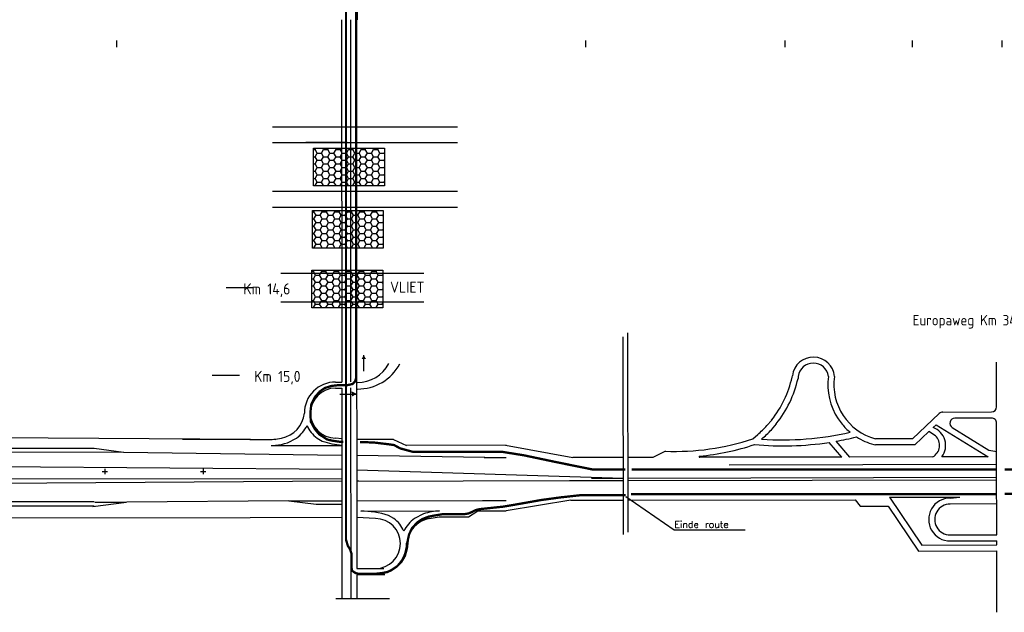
# Model space of a CAD drawing. Header units: metres. Extents: x 361 to 17834, y -7429 to 4908.
# Tile 15 of 29: x 7539 to 10532, y 1785 to 3587. Entities that reach past the tile are written whole.
import ezdxf

# ---------------------------------------------------------------- set-up
doc = ezdxf.new("R2010")
doc.units = ezdxf.units.M
doc.linetypes.add('ACAD_ISO03W100', pattern=[30, 12, -18])
doc.linetypes.add('HIDDEN2', pattern=[0.1875, 0.125, -0.0625])
for name, color, linetype in [('ONDERGROND', 7, 'Continuous'), ('strooiroute Haag2', 7, 'HIDDEN2'), ('Tekenwerk', 7, 'Continuous'), ('VBL-XX-ONDERGROND', 7, 'Continuous')]:
    doc.layers.add(name, color=color, linetype=linetype)
doc.styles.add('ISO', font='ISO.SHX')
doc.styles.add('ISO35', font='ISO.SHX')
doc.styles.add('SASBO', font='TXT.SHX')

msp = doc.modelspace()

# ---------------------------------------------------------------- hatches: boundary and pattern name
at = {"layer": 'Tekenwerk'}
h = msp.add_hatch(dxfattribs=at)
h.set_pattern_fill('HONEY', scale=4, style=0)
h.set_pattern_definition([(0, (-1119.69130219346, 36.04193049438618), (19.05, 10.99852), [12.7, -25.4]), (120, (-1119.69130219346, 36.04193049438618), (-19.04999772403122, 10.99852394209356), [12.69999999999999, -25.39999999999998]), (59.99999999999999, (-1119.69130219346, 36.04193049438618), (2.27596877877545e-06, 21.99704394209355), [-25.4, 12.7])])
h.paths.add_polyline_path([(8647.860933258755, 3082.022384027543), (8647.860933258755, 3196.346720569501), (8432.45990651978, 3196.346720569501), (8432.45990651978, 3082.022384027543)])
h = msp.add_hatch(dxfattribs=at)
h.set_pattern_fill('HONEY', scale=4, style=0)
h.set_pattern_definition([(0, (-1123.318612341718, -153.1662418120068), (19.05, 10.99852), [12.7, -25.4]), (120, (-1123.318612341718, -153.1662418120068), (-19.04999772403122, 10.99852394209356), [12.69999999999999, -25.39999999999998]), (59.99999999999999, (-1123.318612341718, -153.1662418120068), (2.27596877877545e-06, 21.99704394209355), [-25.4, 12.7])])
h.paths.add_polyline_path([(8644.233623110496, 2892.81421172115), (8644.233623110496, 3007.138548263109), (8428.83259637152, 3007.138548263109), (8428.832596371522, 2892.81421172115)])
h = msp.add_hatch(dxfattribs=at)
h.set_pattern_fill('HONEY', scale=4, style=0)
h.set_pattern_definition([(0, (-1125.127686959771, -334.9404622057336), (19.05, 10.99852), [12.7, -25.4]), (120, (-1125.127686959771, -334.9404622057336), (-19.04999772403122, 10.99852394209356), [12.69999999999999, -25.39999999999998]), (59.99999999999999, (-1125.127686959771, -334.9404622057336), (2.27596877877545e-06, 21.99704394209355), [-25.4, 12.7])])
h.paths.add_polyline_path([(8642.424548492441, 2711.039991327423), (8642.424548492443, 2825.364327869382), (8427.023521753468, 2825.364327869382), (8427.023521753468, 2711.039991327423)])

# ---------------------------------------------------------------- linework, layer by layer
at = {"layer": 'ONDERGROND', "color": 7, "linetype": 'Continuous', "extrusion": (-0.04049485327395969, 0.01245106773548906, 0.999102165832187)}
for p, q in [((8517.40037373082, 3587.311359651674, 181985972.7842088), (8518.150760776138, 2485.420413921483, 181985970.1814531)), ((8562.463908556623, 2885.789234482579, 181985500.6954549), (8563.960426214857, 1917.951805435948, 181985512.8175487)), ((9387.005155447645, 2635.363901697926, 181985537.2360013), (9387.942638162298, 2029.067523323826, 181985544.8298198)), ((9372.80094242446, 2622.888727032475, 181985536.8157559), (9373.73018181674, 2021.926332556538, 181985544.3427667)), ((9886.961208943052, 2500.239730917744, 181985559.1837943), (9887.632431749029, 2504.738766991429, 181985559.1549314)), ((9905.784972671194, 2502.516428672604, 181985559.9183718), (9904.812481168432, 2496.268452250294, 181985559.9568194)), ((8544.821863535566, 2467.373321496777, 181985505.1948071), (8545.81150329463, 1827.347500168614, 181985513.2110842)), ((9824.969171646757, 2369.703851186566, 181985558.2979514), (9810.433285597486, 2352.828220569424, 181985557.9191021)), ((10026.86977601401, 2373.566399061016, 181985566.4330978), (10038.93894768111, 2357.252163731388, 181985567.1255886)), ((9823.858391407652, 2340.405891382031, 181985558.6180488), (9839.227609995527, 2358.248985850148, 181985559.0186171)), ((8238.813742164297, 2310.183174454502, 181985494.7508612), (8288.628881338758, 2310.279564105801, 181985496.7687297)), ((8352.665229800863, 2300.614578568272, 181985499.4846499), (8380.329849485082, 2315.038115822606, 181985500.4261817)), ((8442.665275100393, 2315.16612871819, 181985502.9511187), (8458.702256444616, 2305.658371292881, 181985503.7196053)), ((8498.699962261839, 2315.281195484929, 181985505.22084), (8518.216535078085, 2313.953311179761, 181985506.0284195)), ((8675.412221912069, 2311.112413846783, 181985512.4351601), (8563.3528611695, 2310.882289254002, 181985507.8961228)), ((8675.412218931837, 2311.112416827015, 181985512.4351602), (8714.340718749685, 2292.889757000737, 181985514.2400759)), ((9767.54398560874, 2312.856246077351, 181985556.6788865), (9782.280998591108, 2325.865871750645, 181985557.1140669)), ((10062.40856564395, 2257.389042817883, 181985569.321361), (10020.44049716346, 2305.294353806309, 181985567.0233351)), ((9017.489015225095, 2293.512294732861, 181985526.5192952), (8714.340718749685, 2292.889757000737, 181985514.240076)), ((9015.266217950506, 2293.760953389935, 181985526.4261037), (9219.855409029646, 2255.658794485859, 181985535.1931969)), ((9501.784079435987, 2275.030920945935, 181985546.3786959), (9463.817303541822, 2256.15978940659, 181985545.0750324)), ((10038.12369025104, 2257.339171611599, 181985568.3376867), (9999.172287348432, 2301.80105372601, 181985566.2048424)), ((10135.44947719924, 2295.204461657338, 181985571.8105346), (10140.22980249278, 2294.431925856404, 181985572.013915)), ((8563.641213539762, 2124.396352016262, 181985510.2318459), (9017.74907029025, 2125.328896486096, 181985528.6257801)), ((8945.245768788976, 2125.180007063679, 181985525.688987), (9017.74907029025, 2125.328896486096, 181985528.6257801)), ((8945.245768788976, 2125.180007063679, 181985525.688987), (9017.74907029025, 2125.328896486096, 181985528.6257801)), ((9214.395087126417, 2125.732723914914, 181985536.5910552), (9017.79795205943, 2093.715412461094, 181985529.0217366)), ((9214.395087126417, 2125.732723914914, 181985536.5910552), (9373.569165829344, 2126.059601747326, 181985543.038505)), ((9214.395087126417, 2125.732723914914, 181985536.5910552), (9373.569165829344, 2126.059601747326, 181985543.038505)), ((9387.79261625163, 2126.088813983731, 181985543.6146353), (10078.36560821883, 2127.506957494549, 181985571.5867441)), ((9387.79261625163, 2126.088813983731, 181985543.6146353), (10078.36560821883, 2127.506957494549, 181985571.5867441)), ((10078.36560821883, 2127.506957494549, 181985571.5867441), (10094.29012751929, 2107.431377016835, 181985572.4823716)), ((10182.89513504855, 2135.177482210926, 181985575.7278638), (10280.91352796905, 1989.55728217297, 181985581.5154276)), ((10367.27141654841, 2132.717208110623, 181985583.2315241), (10397.20804012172, 2135.617588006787, 181985584.4087476)), ((8440.07029748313, 2113.819090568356, 181985505.3551791), (8518.2652124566, 2113.979669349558, 181985508.5225152)), ((10179.22098553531, 2107.605789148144, 181985575.9225513), (10271.11236667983, 1971.088133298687, 181985581.3483415)), ((10508.68908977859, 2114.55859943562, 181985589.1896556), (10367.2999433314, 2114.268244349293, 181985583.4625961)), ((8239.17922592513, 2073.813862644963, 181985497.7113699), (8518.274850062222, 2074.387005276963, 181985509.0163199)), ((8620.278312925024, 2070.064867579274, 181985513.204511), (8563.719274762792, 2073.913071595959, 181985510.8641451)), ((8575.534310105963, 2092.807192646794, 181985511.10756), (8815.363161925, 2093.299696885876, 181985520.8219836)), ((8676.31300008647, 2070.179937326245, 181985515.4742321), (8660.276021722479, 2079.687691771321, 181985514.7057455)), ((8766.313048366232, 2084.731475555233, 181985518.940701), (8738.648422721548, 2070.307947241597, 181985517.9991693)), ((8784.060051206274, 2070.40120168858, 181985519.8385967), (8813.733743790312, 2074.99374850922, 181985520.9840747)), ((8813.733743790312, 2074.99374850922, 181985520.9840747), (8902.888061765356, 2075.176839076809, 181985524.5953287)), ((8902.888061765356, 2075.176839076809, 181985524.5953287), (8931.242956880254, 2093.537668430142, 181985525.5157702)), ((8931.242956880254, 2093.537668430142, 181985525.5157702), (9017.79795205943, 2093.715412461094, 181985529.0217366)), ((10367.44495845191, 2020.483348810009, 181985584.6372451), (10508.83410191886, 2020.773703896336, 181985590.3643045)), ((10280.91352796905, 1989.55728217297, 181985581.5154276), (10508.881648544, 1990.025428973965, 181985590.7494245)), ((10367.4734852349, 2002.034388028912, 181985584.8683171), (10508.86263168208, 2002.324743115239, 181985590.5953766)), ((10271.11236667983, 1971.088133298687, 181985581.3483415), (10508.91017532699, 1971.576468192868, 181985590.9804965)), ((8563.988952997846, 1899.502838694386, 181985513.0486207), (8564.100467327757, 1827.385060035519, 181985513.9518908)), ((8499.624427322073, 1827.252654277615, 181985511.3402468), (8663.486971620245, 1827.589158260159, 181985517.9776059))]:
    msp.add_line(p, q, dxfattribs=at)
at = {"layer": 'ONDERGROND', "color": 7, "extrusion": (-0.04049485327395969, 0.01245106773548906, 0.999102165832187)}
for p, q in [((10508.23276555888, 2409.673673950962, 181985585.4933604), (10508.02218532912, 2545.862762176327, 181985583.7876018)), ((10252.37657642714, 2313.111252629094, 181985576.3265766), (10334.29609156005, 2389.813734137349, 181985578.6909903)), ((10344.76528680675, 2393.96379395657, 181985579.0636007), (10492.89381122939, 2394.267986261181, 181985585.0636431)), ((10486.36791026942, 2375.805563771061, 181985585.0292236), (10381.91346145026, 2375.591058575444, 181985580.7982284)), ((10492.92233801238, 2375.819025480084, 181985585.2947151), (10475.99025285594, 2375.784252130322, 181985584.6088698)), ((10315.58869099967, 2347.039146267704, 181985578.4658239), (10324.8276642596, 2355.689738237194, 181985578.7324851)), ((10324.8276642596, 2355.689738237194, 181985578.7324851), (10482.87761426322, 2258.252508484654, 181985586.352734)), ((10373.87467241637, 2347.126088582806, 181985580.8271438), (10485.39588964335, 2278.373656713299, 181985586.2040477)), ((10508.50212788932, 2235.470856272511, 181985587.6752383), (10508.30883896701, 2360.476435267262, 181985586.1095523)), ((10252.37657642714, 2313.111252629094, 181985576.3265766), (10140.20127869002, 2312.880886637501, 181985571.7828429)), ((10259.66526484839, 2294.677195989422, 181985576.8517261), (10302.20753467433, 2334.510172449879, 181985578.0796086)), ((10322.51687562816, 2321.679298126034, 181985579.062673), (10302.20753765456, 2334.510169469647, 181985578.0796086)), ((8303.613310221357, 2292.046297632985, 181985497.6032948), (8518.2217603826, 2292.487011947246, 181985506.2961498)), ((10259.66526484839, 2294.677195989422, 181985576.8517261), (10140.22980249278, 2294.431925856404, 181985572.0139149)), ((9017.548187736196, 2255.24334415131, 181985526.998611), (8563.811623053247, 2262.125610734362, 181985479.6544688)), ((9017.548187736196, 2255.24334415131, 181985526.998611), (8950.706090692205, 2255.106077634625, 181985524.2911284)), ((9373.368286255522, 2255.974046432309, 181985541.4113358), (9219.855409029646, 2255.658794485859, 181985535.1931969)), ((9373.368286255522, 2255.974046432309, 181985541.4113358), (9276.998215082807, 2255.776144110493, 181985537.5078033)), ((9463.817303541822, 2256.15978940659, 181985545.0750322), (9387.591736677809, 2256.003255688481, 181985541.987466)), ((10038.12369025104, 2257.339171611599, 181985568.3376867), (9606.024708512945, 2256.451825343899, 181985550.8352359)), ((10314.23919713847, 2257.906199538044, 181985579.5219249), (10062.40856564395, 2257.389042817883, 181985569.321361)), ((10482.87761426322, 2258.252508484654, 181985586.352734), (10342.04974687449, 2257.963309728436, 181985580.6484095)), ((9695.724560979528, 2233.80175336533, 181985554.7531535), (10508.50212788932, 2235.470856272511, 181985587.6752383)), ((9210.111149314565, 2185.532925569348, 181985535.6721766), (9373.476686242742, 2185.868407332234, 181985542.2894041)), ((9277.095138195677, 2193.092180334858, 181985538.2929155), (9373.465212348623, 2193.290085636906, 181985542.1964481)), ((9277.106615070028, 2185.670502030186, 181985538.3858714), (9373.476686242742, 2185.868407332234, 181985542.2894041)), ((9387.68866277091, 2193.319291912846, 181985542.7725782), (10508.56374717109, 2195.621098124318, 181985588.1743535)), ((9387.700139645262, 2185.897613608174, 181985542.8655342), (10508.57522106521, 2188.199419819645, 181985588.2673095)), ((10182.89513504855, 2135.177482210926, 181985575.7278638), (10397.20803714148, 2135.617588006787, 181985584.4087476)), ((10094.29012751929, 2107.431377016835, 181985572.4823716), (10179.22098553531, 2107.605789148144, 181985575.9225513)), ((10509.19851875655, 1785.096860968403, 181985593.3161401), (10508.91017532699, 1971.576468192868, 181985590.9804965)), ((8563.960426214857, 1917.951805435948, 181985512.8175487), (8620.513337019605, 1918.06794210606, 181985515.1082615)), ((8563.988952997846, 1899.502838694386, 181985513.0486207), (8623.256748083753, 1899.624551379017, 181985515.4493014))]:
    msp.add_line(p, q, dxfattribs=at)
at = {"layer": 'ONDERGROND', "color": 7, "extrusion": (-0.04049485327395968, 0.01245106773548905, 0.999102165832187)}
for p, q in [((7388.842495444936, 2317.05362602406, 181985460.2148483), (8240.754514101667, 2311.543808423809, 181985494.8125665)), ((7765.076001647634, 2284.653992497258, 181985475.8678327), (7854.719024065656, 2272.353417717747, 181985479.6544688)), ((7090.500060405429, 2231.972089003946, 181985449.1829663), (8518.645321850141, 2220.288370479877, 181985482.5787443)), ((7049.076723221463, 2191.252921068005, 181985448.0114797), (8518.246314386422, 2191.615647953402, 181985507.55423)), ((8563.547215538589, 2185.186045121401, 181985509.4704592), (8569.747858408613, 2185.228563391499, 181985509.7212491)), ((7061.773306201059, 2174.888269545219, 181985448.7300284), (8518.247955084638, 2184.875424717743, 181985507.6382948)), ((7761.534031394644, 2107.299239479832, 181985477.9345125), (7863.233884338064, 2120.211861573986, 181985481.8956138)), ((7766.963642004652, 2120.014158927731, 181985477.9961252), (7861.41745365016, 2120.208127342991, 181985481.8220381))]:
    msp.add_line(p, q, dxfattribs=at)
at = {"layer": 'ONDERGROND', "color": 7, "ltscale": 2, "extrusion": (-0.0404948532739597, 0.01245106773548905, 0.999102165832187)}
for p, q in [((7378.946997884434, 2283.861051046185, 181985460.2274258), (7765.076001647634, 2284.65399547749, 181985475.8678327)), ((7305.012836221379, 2121.508641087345, 181985459.2540597), (7765.326803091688, 2122.453932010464, 181985477.8993769)), ((7426.205363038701, 2108.62398549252, 181985464.3267153), (7765.347113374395, 2109.32043894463, 181985478.0638728))]:
    msp.add_line(p, q, dxfattribs=at)
at = {"layer": 'ONDERGROND', "color": 7, "extrusion": (-0.0404948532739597, 0.01245106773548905, 0.999102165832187)}
for p, q in [((7854.719024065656, 2272.353417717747, 181985479.6544688), (7289.823033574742, 2271.193359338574, 181985456.7729887)), ((7797.436233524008, 2221.291647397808, 181985477.9690709), (7797.461428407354, 2204.99780579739, 181985478.1731501)), ((8096.571179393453, 2221.90594180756, 181985490.0857266), (8096.596371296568, 2205.612100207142, 181985490.2898059)), ((7789.569654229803, 2212.865738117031, 181985477.7552347), (7805.328818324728, 2212.898103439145, 181985478.3935698)), ((8088.704597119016, 2213.480035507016, 181985489.8718904), (8104.463764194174, 2213.512397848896, 181985490.5102257)), ((7221.210869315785, 2071.723384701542, 181985456.4778983), (8239.17922592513, 2073.813862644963, 181985497.7113699))]:
    msp.add_line(p, q, dxfattribs=at)
at = {"layer": 'ONDERGROND', "color": 7, "ltscale": 50, "extrusion": (-0.04049485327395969, 0.01245106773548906, 0.999102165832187)}
for p, q in [((8563.495128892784, 2218.871852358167, 181985485.7067044), (9373.465212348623, 2193.290085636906, 181985542.1964481)), ((10508.83410191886, 2020.773703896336, 181985590.3643045), (10508.50212788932, 2235.470856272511, 181985587.6752383)), ((10508.881648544, 1990.025428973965, 181985590.7494245), (10508.86263168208, 2002.324743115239, 181985590.5953766))]:
    msp.add_line(p, q, dxfattribs=at)
at = {"layer": 'ONDERGROND', "color": 7, "linetype": 'Continuous', "ltscale": 50, "extrusion": (-0.04049485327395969, 0.01245106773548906, 0.999102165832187)}
for p, q in [((8563.548733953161, 2184.205154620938, 181985509.4827447), (9210.111152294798, 2185.532922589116, 181985535.6721765)), ((8356.982725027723, 2123.971960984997, 181985501.8610089), (8518.262699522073, 2124.303164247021, 181985508.3937594)), ((8356.982725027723, 2123.971963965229, 181985501.861009), (8440.070294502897, 2113.819093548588, 181985505.3551792))]:
    msp.add_line(p, q, dxfattribs=at)
at = {"layer": 'ONDERGROND', "color": 7, "linetype": 'Continuous', "extrusion": (-0.04049485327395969, 0.01245106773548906, 0.999102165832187)}
for centre, radius, start, end in [((-5311.341609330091, 7718736.860569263, 181821797.0903213), 64.41580403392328, 111.717717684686, 280.1026060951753), ((-5311.341609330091, 7718736.860569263, 181821797.0903213), 46.11180403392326, 114.0005058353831, 280.1026060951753), ((-5270.243656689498, 7718355.849701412, 181821797.0903211), 319.2791557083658, 68.33140120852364, 94.54513069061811), ((-5270.243656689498, 7718355.849701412, 181821797.0903211), 337.5831557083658, 68.33140120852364, 94.54513069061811), ((-5361.533355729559, 7718965.41426096, 181821797.0903212), 189.0604536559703, 279.5713064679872, 320.5313659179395), ((-5361.533355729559, 7718965.41426096, 181821797.0903212), 170.7564536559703, 278.8789148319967, 2.046459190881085), ((-5270.444294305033, 7718356.498095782, 181821797.0903213), 319.2791557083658, 57.33194654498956, 64.33307410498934), ((-5270.444294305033, 7718356.498095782, 181821797.0903213), 337.5831557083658, 57.33194654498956, 64.33307410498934), ((-5361.533355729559, 7718965.41426096, 181821797.0903212), 189.0604536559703, 326.6879075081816, 337.2123060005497), ((-4846.134395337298, 7717141.781176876, 181821797.090321), 210.3741618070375, 16.31627804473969, 28.84510497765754), ((-5688.456553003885, 7718181.348632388, 181821797.0903214), 746.112398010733, 14.79477333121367, 35.49744382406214), ((-5974.986504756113, 7718436.857426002, 181821797.0903211), 909.8826616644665, 12.94462879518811, 30.02829303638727), ((-5974.986504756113, 7718436.857426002, 181821797.0903211), 928.1866616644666, 27.063995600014, 30.997412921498), ((-5361.533355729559, 7718965.41426096, 181821797.0903212), 189.0604536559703, 344.4946376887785, 2.046459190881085), ((-4703.749736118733, 7717449.377415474, 181821797.0903214), 1.663984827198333, 17.18984602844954, 17.68613476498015), ((-5688.456553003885, 7718181.348632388, 181821797.0903214), 764.4163980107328, 22.6667933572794, 35.49744382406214), ((-5974.986504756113, 7718436.857426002, 181821797.0903211), 928.1866616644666, 11.70868915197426, 25.73255757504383), ((-4981.547000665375, 7718476.574050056, 181821797.0903213), 1.664000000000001, 202.6667933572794, 17.19436449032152), ((-5022.987018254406, 7719261.063271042, 181821797.0903214), 65.34661440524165, 197.1943644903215, 17.19436449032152), ((-5022.987018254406, 7719261.063271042, 181821797.0903214), 46.89618240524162, 197.1943644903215, 17.19436449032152), ((-4263.530503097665, 7717620.14069679, 181821797.0903209), 269.5505244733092, 179.1227174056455, 197.4440404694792), ((-4439.488791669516, 7717611.300707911, 181821797.0903209), 94.45494674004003, 17.19436449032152, 107.6159358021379)]:
    msp.add_arc(centre, radius, start, end, dxfattribs=at)
at = {"layer": 'ONDERGROND', "color": 7, "extrusion": (-0.04049485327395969, 0.01245106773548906, 0.999102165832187)}
for centre, radius, start, end in [((-5387.021178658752, 7719280.445938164, 181821797.0903215), 15.37536, 17.19436449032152, 107.1943632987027), ((-5313.819908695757, 7719147.911653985, 181821797.0903218), 15.37536, 197.1943644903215, 240.1852849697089), ((-5307.176188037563, 7719188.855702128, 181821797.0903211), 15.37535977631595, 197.1943610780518, 345.4500759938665), ((-5340.018952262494, 7719294.990486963, 181821797.0903211), 15.37536, 107.1943632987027, 197.1943644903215), ((-4738.150093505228, 7717203.738077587, 181821797.0903213), 104.2317231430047, 53.21297927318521, 80.75812778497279), ((-4783.36005507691, 7717377.918637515, 181821797.0903212), 94.45494674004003, 310.9853887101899, 340.7722008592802), ((-5217.362904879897, 7719126.429530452, 181821797.0903214), 57.7872064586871, 70.12349083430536, 177.1958500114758), ((-4945.288107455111, 7717369.986697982, 181821797.0903213), 255.5382977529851, 358.8709773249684, 12.52847701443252), ((-5217.362904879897, 7719126.429530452, 181821797.0903214), 39.33677445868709, 44.87637224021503, 154.5320419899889), ((-4804.487915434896, 7717160.330873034, 181821797.0903211), 183.455557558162, 23.29240186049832, 34.78422390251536), ((-6303.659998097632, 7719217.731129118, 181821797.090321), 1048.544806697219, 5.153128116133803, 6.438509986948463), ((-4439.488791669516, 7717611.300707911, 181821797.0903209), 76.00451474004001, 17.19436449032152, 197.1943644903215), ((-4439.488791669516, 7717611.300707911, 181821797.0903209), 94.45494674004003, 130.9853887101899, 160.7722008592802), ((-4484.698750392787, 7717785.481268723, 181821797.0903212), 104.2317231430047, 233.2129792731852, 260.7581277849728), ((-4484.698750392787, 7717785.481268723, 181821797.0903212), 85.7812911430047, 207.838344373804, 281.1747530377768), ((-4418.360938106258, 7717828.888464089, 181821797.0903217), 183.455557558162, 199.1733114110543, 214.7842239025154)]:
    msp.add_arc(centre, radius, start, end, dxfattribs=at)
at = {"layer": 'strooiroute Haag2', "color": 7, "linetype": 'Continuous', "ltscale": 50, "extrusion": (-0.04046005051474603, 0.01256369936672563, 0.9991021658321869)}
for p, q in [((8561.157996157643, 2447.993190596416, 181985039.7909632), (8548.514067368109, 2455.031876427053, 181985039.190418)), ((8512.27030561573, 2448.028338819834, 181985037.8107452), (8561.247731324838, 2447.992634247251, 181985039.7946041))]:
    msp.add_line(p, q, dxfattribs=at)
at = {"layer": 'strooiroute Haag2', "color": 7, "linetype": 'HIDDEN2', "ltscale": 50, "extrusion": (-0.04046005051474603, 0.01256369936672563, 0.9991021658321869)}
msp.add_solid([(-4879.649933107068, 7717373.747450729, 181821331.7751735), (-4876.710287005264, 7717387.82195795, 181821331.7751735), (-4866.335071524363, 7717377.867653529, 181821331.7751735)], dxfattribs=at)
at = {"layer": 'Tekenwerk', "color": 7, "extrusion": (-0.07261905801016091, -0.01496858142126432, 0.997247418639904)}
msp.add_line((8565.108182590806, 3673.011795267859, 181986019.3504969), (8565.129043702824, 3587.311359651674, 181986025.3290324), dxfattribs=at)
at = {"layer": 'Tekenwerk', "color": 7}
for p, q in [((8498.765752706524, 2485.426141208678, 181985503.0851756), (8518.150760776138, 2485.420413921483, 181985970.1814531)), ((8498.742954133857, 2466.985622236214, 181985503.3161416), (8518.179287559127, 2466.971453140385, 181985970.4125251))]:
    msp.add_line(p, q, dxfattribs=at)
at = {"layer": 'Tekenwerk', "color": 18}
for p, q in [((9381.450074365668, 2136.979582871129), (9528.086217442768, 2035.582942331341)), ((9528.086217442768, 2035.582942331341), (9744.375078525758, 2035.582942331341))]:
    msp.add_line(p, q, dxfattribs=at)
at = {"layer": 'Tekenwerk', "color": 5, "linetype": 'ACAD_ISO03W100', "ltscale": 0.05, "const_width": 7, "flags": 128}
for points in [[(8522.89315880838, 2303.746052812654), (8511.241432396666, 2303.746052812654), (8489.476829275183, 2307.043014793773), (8473.867873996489, 2310.55977755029), (8449.511189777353, 2326.30693664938), (8436.182087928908, 2342.112533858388), (8423.937907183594, 2364.840490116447), (8422.37882338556, 2391.339318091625), (8425.496990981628, 2418.227849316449), (8436.410577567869, 2439.660783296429), (8450.832196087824, 2456.417377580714), (8466.812836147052, 2467.328671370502), (8487.080987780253, 2473.563724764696), (8507.738879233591, 2475.901844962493), (8521.770695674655, 2475.901844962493), (8536.58205401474, 2476.291548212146), (8551.003610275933, 2479.409074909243), (8558.019487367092, 2486.813138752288), (8561.527457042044, 2497.334729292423), (8561.527457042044, 3652.02823840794), (8559.954317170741, 4511.099216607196)], [(8631.850155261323, 3780.84872136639), (8631.147388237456, 3704.003650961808), (8627.95546279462, 3698.314904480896), (8622.126684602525, 3693.181153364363), (8609.916335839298, 3690.996016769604), (8574.492164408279, 3690.123663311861), (8563.047192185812, 3688.794161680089), (8548.90703529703, 3683.277234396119), (8539.767681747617, 3673.967437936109), (8533.732277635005, 3661.554336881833), (8530.800749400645, 3648.624018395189), (8530.800749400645, 2006.102068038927), (8536.231208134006, 1987.600912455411), (8542.651544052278, 1977.514028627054), (8547.237403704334, 1964.676219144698), (8547.237403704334, 1923.717432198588), (8549.207963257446, 1912.364811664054), (8552.786218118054, 1908.997765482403), (8560.161417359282, 1904.427456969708), (8567.949427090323, 1902.533515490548), (8578.157953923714, 1902.32309710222), (8621.597136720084, 1902.32309710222), (8640.099461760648, 1904.486998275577), (8655.77331407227, 1907.454208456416), (8668.10834454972, 1912.92496923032), (8685.291176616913, 1924.42447787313), (8698.70229488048, 1937.832769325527), (8709.897682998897, 1956.720914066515), (8716.132136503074, 1980.525352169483), (8718.819082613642, 2005.000641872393), (8722.700104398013, 2022.31243787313), (8731.059296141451, 2040.221172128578), (8747.26335836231, 2058.216314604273), (8763.048725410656, 2068.737703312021), (8782.254270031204, 2076.102640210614), (8801.722933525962, 2079.785108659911), (8825.196932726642, 2083.642505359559), (8891.231825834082, 2083.642505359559), (8903.190972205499, 2085.721934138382), (8914.110074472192, 2090.400590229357), (8923.989353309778, 2095.599044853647), (8935.94842612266, 2098.718129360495), (9010.057618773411, 2106.613775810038), (9057.256893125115, 2114.724416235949), (9123.630891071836, 2126.521748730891), (9183.367555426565, 2134.632389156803), (9245.290085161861, 2141.444618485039), (9380.789464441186, 2141.444618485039)], [(11058.13419018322, 2342.807088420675), (11111.85490594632, 2342.807088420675), (11131.758034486, 2342.76860963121), (11139.24072773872, 2342.76860963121), (11143.37589213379, 2344.737333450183), (11144.75430101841, 2349.068505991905), (11144.95122546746, 2356.549626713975), (11144.95122546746, 2410.186725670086), (11143.38342544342, 2414.714760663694), (11139.83897213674, 2417.667796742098), (11130.78100780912, 2420.817744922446), (11119.55693680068, 2421.605244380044), (11027.32494610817, 2421.605244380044), (10993.93856303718, 2417.251580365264), (10972.2474252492, 2409.097453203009), (10958.88569981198, 2400.422844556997), (10946.56512757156, 2385.502507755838), (10937.194562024, 2370.06173912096), (10932.16218667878, 2354.967925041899), (10929.24654681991, 2334.062572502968), (10926.79977766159, 2318.773683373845), (10923.12968618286, 2306.848336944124), (10914.71896389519, 2290.794936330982), (10902.7910576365, 2276.576254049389), (10885.59425501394, 2262.615056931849), (10868.48081686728, 2253.387297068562), (10847.13708294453, 2247.235457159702), (10782.97968267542, 2247.235457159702), (10763.10357443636, 2238.864061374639), (10727.05712370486, 2226.065221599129), (10695.72702286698, 2219.329000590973), (10533.10753070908, 2219.329000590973)], [(9379.659388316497, 2219.408788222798), (9280.517733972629, 2219.408788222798), (9171.278705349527, 2241.57048565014), (9071.279249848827, 2262.618532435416), (9005.490172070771, 2273.142555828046), (8734.075423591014, 2273.142555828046), (8695.344997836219, 2283.655656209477), (8676.9019616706, 2293.797175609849), (8656.614572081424, 2296.563080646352), (8617.884146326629, 2301.172839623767), (8598.518933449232, 2302.094791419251), (8573.626139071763, 2302.094791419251)], [(10508.52762429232, 2218.981599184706), (9399.466513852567, 2218.981599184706)], [(9397.17470132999, 2144.154891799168), (10508.64332458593, 2144.154891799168)], [(10533.22169714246, 2145.494613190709), (10674.91371790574, 2145.402384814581), (10716.99317121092, 2142.303831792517), (10766.86504775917, 2134.513013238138), (10810.50291215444, 2128.28035839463), (10855.30829759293, 2120.906328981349), (10889.30771378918, 2109.575589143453), (10906.57727136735, 2096.626205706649), (10916.83103669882, 2081.518552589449), (10928.16419995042, 2061.015342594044), (10929.24359787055, 2036.735160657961), (10933.02126991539, 2013.534172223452), (10944.35443316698, 1991.412259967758), (10962.16368970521, 1970.369482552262), (10988.60768825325, 1957.42009911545), (11016.67071012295, 1952.564050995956), (11053.90817296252, 1952.024483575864), (11119.64839058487, 1952.01591901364), (11138.07730420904, 1952.313097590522), (11145.80558441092, 1955.284883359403), (11151.15593790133, 1959.742503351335), (11155.91179132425, 1966.577610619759), (11158.58696806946, 1974.304253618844), (11158.28971803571, 1985.002623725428), (11158.28971803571, 2116.915360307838)]]:
    msp.add_lwpolyline(points, dxfattribs=at)
at = {"layer": 'Tekenwerk', "color": 7}
for points in [[(8432.45990651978, 3196.346720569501), (8647.860933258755, 3196.346720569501), (8647.860933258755, 3082.022384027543), (8432.45990651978, 3082.022384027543)], [(8428.832596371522, 3007.138548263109), (8644.233623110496, 3007.138548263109), (8644.233623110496, 2892.81421172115), (8428.832596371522, 2892.81421172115)], [(8427.023521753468, 2825.364327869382), (8642.424548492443, 2825.364327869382), (8642.424548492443, 2711.039991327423), (8427.023521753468, 2711.039991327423)]]:
    msp.add_lwpolyline(points, close=True, dxfattribs=at)
at = {"layer": 'Tekenwerk', "color": 7, "elevation": 181985501.861009}
msp.add_lwpolyline([(8356.982725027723, 2123.971963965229), (7863.233884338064, 2120.211861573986)], dxfattribs=at)
at = {"layer": 'VBL-XX-ONDERGROND', "color": 7, "extrusion": (-0.07261905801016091, -0.01496858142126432, 0.997247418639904)}
for p, q in [((8544.54924936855, 3587.311359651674, 181985508.983641), (8544.817372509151, 2485.823101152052, 181985505.2572241)), ((7833.69037664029, 3503.546654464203, -83.89842203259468), (7833.6681679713, 3524.218131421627, -83.58976250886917)), ((9259.77490568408, 3503.539417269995, 181985943.015144), (9259.75269701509, 3524.210894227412, 181985943.3238035)), ((9865.317912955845, 3503.53157526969, 181985987.1103651), (9865.295704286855, 3524.203052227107, 181985987.4190246)), ((10253.03969459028, 3503.526554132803, 181986015.3439958), (10253.01748592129, 3524.19803109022, 181986015.6526553)), ((10525.03211199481, 3503.523031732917, 181986035.1502947), (10525.00990332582, 3524.194508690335, 181986035.4589542)), ((8307.565829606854, 3261.826470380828, 181985975.0084552), (8870.029530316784, 3261.819186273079, 181986015.9666711)), ((8307.56520635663, 3213.700380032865, 181985975.0084552), (8870.02890706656, 3213.693095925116, 181986015.9666711)), ((8534.300042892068, 3213.702836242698, 181985990.7967963), (8408.327787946, 3213.704467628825, 181985981.6235842)), ((8307.565829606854, 3065.403846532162, 181985975.0084552), (8870.029530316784, 3065.396562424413, 181986015.9666711)), ((8307.56520635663, 3017.277756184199, 181985975.0084552), (8870.02890706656, 3017.27047207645, 181986015.9666711)), ((8518.179287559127, 2466.971453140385, 181985970.4125251), (8518.33501084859, 1827.237879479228, 181985968.2482587))]:
    msp.add_line(p, q, dxfattribs=at)
at = {"layer": 'VBL-XX-ONDERGROND', "color": 7, "linetype": 'Continuous', "ltscale": 10}
for p, q in [((8767.892180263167, 2815.690159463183, 181986102.1988529), (8333.08795946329, 2815.690159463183, 181986102.1988529)), ((8767.892180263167, 2728.188680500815, 181986102.1988529), (8333.08795946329, 2728.188680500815, 181986102.1988529))]:
    msp.add_line(p, q, dxfattribs=at)
at = {"layer": 'VBL-XX-ONDERGROND', "color": 7}
for p, q in [((8166.448388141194, 2772.671497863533, 181986102.1988529), (8249.14356077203, 2772.671497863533, 181986102.1988529)), ((8123.999341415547, 2506.569921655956, 181985498.5879735), (8206.694514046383, 2506.569921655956, 181985498.5879735))]:
    msp.add_line(p, q, dxfattribs=at)
at = {"layer": 'VBL-XX-ONDERGROND', "color": 7, "extrusion": (-0.04046005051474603, 0.01256369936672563, 0.9991021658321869)}
for p, q in [((8584.782037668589, 2518.588241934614, 181985506.1515132), (8584.842634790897, 2567.601961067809, 181985505.5376202)), ((8613.185688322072, 1918.115396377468, 181985048.5611056), (8645.85003172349, 1918.091584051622, 181985049.8841937)), ((8589.30012461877, 1899.692273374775, 181985047.8254967), (8648.540873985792, 1899.649086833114, 181985050.2250774))]:
    msp.add_line(p, q, dxfattribs=at)
at = {"layer": 'VBL-XX-ONDERGROND', "color": 7, "linetype": 'Continuous', "extrusion": (-0.04046005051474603, 0.01256369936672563, 0.9991021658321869)}
for p, q in [((7854.719024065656, 2272.353417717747, 181985479.6544688), (8518.22899088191, 2262.783085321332, 181985479.6544688)), ((8563.42823926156, 2262.131140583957, 181985479.6544688), (8563.811623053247, 2262.125610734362, 181985479.6544688))]:
    msp.add_line(p, q, dxfattribs=at)
at = {"layer": 'VBL-XX-ONDERGROND', "color": 7, "linetype": 'Continuous', "extrusion": (-0.04046005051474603, 0.01256369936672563, 0.9991021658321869), "elevation": 181821331.7751735, "flags": 128}
for points in [[(-4589.693668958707, 7716924.094382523), (-4672.984553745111, 7717193.370566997)], [(-4529.773571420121, 7717395.951733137), (-4545.226266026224, 7717445.888714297)]]:
    msp.add_lwpolyline(points, dxfattribs=at)
at = {"layer": 'VBL-XX-ONDERGROND', "color": 7}
for centre, radius, start, end in [((8567.071909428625, 2589.665125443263, 181986102.1988529), 105.3011354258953, 269.0889028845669, 332.7166292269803), ((8566.675767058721, 2608.461447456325, 181986102.1988529), 144.369965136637, 269.4946571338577, 331.8856943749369)]:
    msp.add_arc(centre, radius, start, end, dxfattribs=at)
at = {"layer": 'VBL-XX-ONDERGROND', "color": 7, "extrusion": (-0.04046005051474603, 0.01256369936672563, 0.9991021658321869)}
for centre, radius, start, end in [((-4803.763200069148, 7717364.731679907, 181821797.6481142), 94.41167471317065, 197.1943633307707, 287.615934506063), ((-4803.763200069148, 7717364.731679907, 181821797.6481142), 94.41167471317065, 197.1943633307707, 287.615934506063), ((-4803.763200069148, 7717364.731679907, 181821797.6481142), 75.96969528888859, 197.1943633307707, 17.19436333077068), ((-4758.573949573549, 7717190.630915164, 181821797.6481144), 85.74199272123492, 27.83834527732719, 101.1747526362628), ((-4758.573949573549, 7717190.630915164, 181821797.6481144), 104.183972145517, 53.21297875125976, 80.75812912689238), ((-4803.763200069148, 7717364.731679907, 181821797.6481142), 94.41167471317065, 310.9853894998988, 340.7722017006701)]:
    msp.add_arc(centre, radius, start, end, dxfattribs=at)
msp.add_solid([(-4983.805060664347, 7717391.79463816, 181821797.6481143), (-4997.879567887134, 7717394.734284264, 181821797.6481143), (-4987.925263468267, 7717405.109499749, 181821797.6481143)], dxfattribs=at)

# ---------------------------------------------------------------- texts
at = {"layer": 'Tekenwerk', "color": 18, "linetype": 'Continuous', "style": 'SASBO'}
msp.add_text('Einde route', height=20.806033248, dxfattribs=at).set_placement((9529.183445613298, 2041.810516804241, 43976.5715422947))
at = {"layer": 'VBL-XX-ONDERGROND', "color": 7}
for s, height, style, p in [('Km 14,6', 33.6882632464, 'ISO', (8218.833137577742, 2751.844981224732, 181986102.1988529)), ('Europaweg Km 34,9', 31.70205795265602, 'ISO35', (10253.47675421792, 2657.717887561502, 181985616.9114214)), ('Km 15,0', 33.6882632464, 'ISO', (8251.659658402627, 2485.743405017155, 181985498.5879735))]:
    msp.add_text(s, height=height, dxfattribs=dict(at, style=style)).set_placement(p)
at = {"layer": 'VBL-XX-ONDERGROND', "color": 7, "linetype": 'Continuous', "style": 'ISO'}
msp.add_text('VLIET', height=33.6882632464, dxfattribs=at).set_placement((8664.748178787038, 2756.998014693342, 181985498.5879735))

doc.saveas('drawing.dxf')
